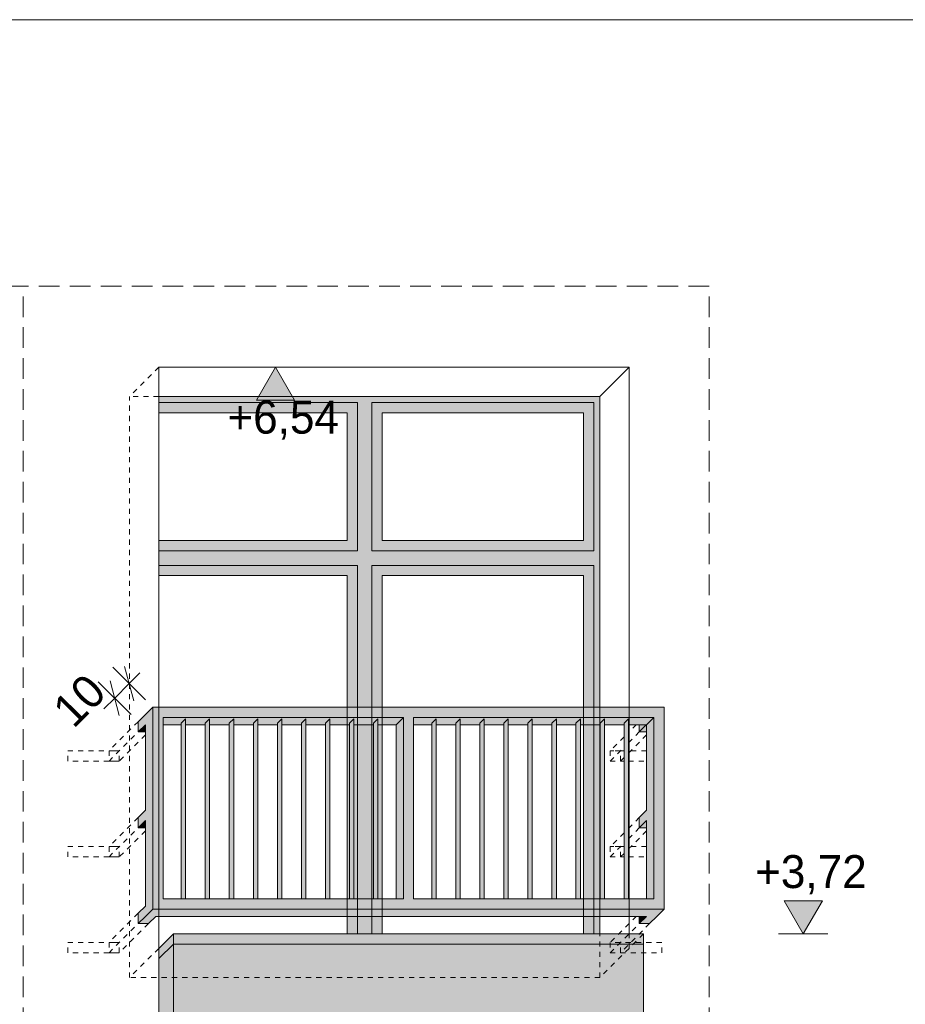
# Model space of a CAD drawing. Extents: x -366324 to -207045, y 68808 to 138616.
# Tile 92 of 170: x -288270 to -283976, y 93381 to 98158. Entities that reach past the tile are written whole.
import ezdxf

# ---------------------------------------------------------------- set-up
doc = ezdxf.new("R2010")
doc.units = 0
doc.header["$MEASUREMENT"] = 0
doc.linetypes.add('Hidden Line', pattern=[50, 25, -25])
doc.linetypes.add('Krawędzie ukryte', pattern=[150, 100, -50])
for name, color, linetype, lineweight, true_color in [('Arch balustrady_Nr_Pióra__2', 7, 'Continuous', 13, 0x7f7f7f), ('Arch balustrady_Nr_Pióra__22', 7, 'Continuous', 9, 0x7f7f7f), ('Arch kolorystyka_Nr_Pióra__2', 7, 'Continuous', 13, 0x7f7f7f), ('Arch kolorystyka_Nr_Pióra__61', 7, 'Continuous', 20, 0x4d4d4d), ('Arch kolorystyka_Nr_Pióra__81', 7, 'Continuous', 9, 0x5d5d5d)]:
    doc.layers.add(name, color=color, linetype=linetype, lineweight=lineweight, true_color=true_color)
for name, color, linetype, lineweight in [('Arch balustrady_Nr_Pióra__21', 7, 'Continuous', 9), ('Arch kolorystyka_Nr_Pióra__41', 7, 'Continuous', 15), ('Arch okna_Nr_Pióra__21', 7, 'Continuous', 9), ('ARCH TABELA_Nr_Pióra__21', 7, 'Continuous', 9), ('Arch wymiary_Nr_Pióra__21', 7, 'Continuous', 9), ('arch wypelnienia_Nr_Pióra__21', 7, 'Continuous', 9), ('Arch ściany zewnętrzne_Nr_Pióra__21', 7, 'Continuous', 9), ('INWENT.ŚCIANY_Nr_Pióra__21', 7, 'Continuous', 9)]:
    doc.layers.add(name, color=color, linetype=linetype, lineweight=lineweight)
doc.layers.add('Arch wymiary', color=7, linetype='Continuous')
doc.styles.add('GENERATED_STYLE_1', font='txt')
doc.dimstyles.new('GENERATED_STYLE__2', dxfattribs={"dimtxt": 160.000002, "dimasz": 114, "dimexe": 0.18, "dimexo": 0, "dimgap": 0.09, "dimtad": 1, "dimdec": 0, "dimlfac": 0.1, "dimzin": 0, "dimdsep": 46, "dimtxsty": 'GENERATED_STYLE_1', "dimblk": 'ARROWHEAD_2', "dimblk1": 'ARROWHEAD_2', "dimblk2": 'ARROWHEAD_2', "dimcen": 0.09, "dimclrd": 7, "dimclre": 7, "dimclrt": 7, "dimazin": 0, "dimtfac": 1, "dimtdec": 4, "dimtmove": 0, "dimatfit": 3, "dimfxl": 0, "dimtolj": 1, "dimtzin": 0, "dimarcsym": 0})

# ---------------------------------------------------------------- blocks, each defined once
blk = doc.blocks.new('*D204')
at = {"layer": 'Arch wymiary_Nr_Pióra__21', "linetype": 'Continuous'}
for p, q in [((-287659.5, 94857.2), (-287818.6, 95016.3)), ((-287716.6, 94853.1), (-287761.4, 95020.4)), ((-287739, 94936.8), (-287687.2, 94988.7)), ((-287730.2, 94786.5), (-287889.3, 94945.6)), ((-287832.1, 94949.7), (-287787.3, 94782.4)), ((-287809.7, 94866.1), (-287739, 94936.8)), ((-287861.6, 94814.2), (-287809.7, 94866.1))]:
    blk.add_line(p, q, dxfattribs=at)
at = {"layer": 'Arch wymiary_Nr_Pióra__21', "insert": (-288007.8, 94713.2), "char_height": 160, "attachment_point": 7, "rotation": 45, "style": 'GENERATED_STYLE_1'}
blk.add_mtext('{10}', dxfattribs=at)
blk = doc.blocks.new('ARROWHEAD_2')
at = {"color": 0, "linetype": 'Continuous', "lineweight": 0}
for p, q in [((-0.378, -0.655), (0.378, 0.655)), ((0, 0), (-1, 0))]:
    blk.add_line(p, q, dxfattribs=at)
blk = doc.blocks.new('Wymiary_94', base_point=(-284471.1, 93722.8))
at = {"layer": 'Arch wymiary_Nr_Pióra__21', "linetype": 'Continuous'}
blk.add_hatch(color=256, dxfattribs=at).paths.add_polyline_path([(-284471.1, 93722.8), (-284563.9, 93882.8), (-284378.3, 93882.8)], flags=0)
for p, q in [((-284471.1, 93722.8), (-284563.9, 93882.8)), ((-284563.9, 93882.8), (-284378.3, 93882.8)), ((-284378.3, 93882.8), (-284471.1, 93722.8)), ((-284471.1, 93722.8), (-284591.1, 93722.8)), ((-284471.1, 93722.8), (-284351.1, 93722.8))]:
    blk.add_line(p, q, dxfattribs=at)
at = {"layer": 'Arch wymiary_Nr_Pióra__21', "insert": (-284704.5, 93914.8), "char_height": 160, "attachment_point": 7, "style": 'GENERATED_STYLE_1'}
blk.add_mtext('{+3,72}', dxfattribs=at)
blk = doc.blocks.new('Wymiary_95', base_point=(-287029.9, 96472))
at = {"layer": 'Arch wymiary_Nr_Pióra__21', "linetype": 'Continuous'}
blk.add_hatch(color=256, dxfattribs=at).paths.add_polyline_path([(-287029.9, 96472), (-287122.7, 96312), (-286937.1, 96312)], flags=0)
for p, q in [((-287029.9, 96472), (-287149.9, 96472)), ((-287029.9, 96472), (-287122.7, 96312)), ((-287029.9, 96472), (-286909.9, 96472)), ((-286937.1, 96312), (-287029.9, 96472)), ((-287122.7, 96312), (-286937.1, 96312))]:
    blk.add_line(p, q, dxfattribs=at)
at = {"layer": 'Arch wymiary_Nr_Pióra__21', "insert": (-287263.3, 96120), "char_height": 160, "attachment_point": 7, "style": 'GENERATED_STYLE_1'}
blk.add_mtext('{+6,54}', dxfattribs=at)

msp = doc.modelspace()

# ---------------------------------------------------------------- hatches: boundary and pattern name
at = {"layer": 'Arch kolorystyka_Nr_Pióra__2', "linetype": 'Continuous'}
h = msp.add_hatch(color=256, dxfattribs=at)
h.paths.add_polyline_path([(-287595.7, 96330.6), (-285457.1, 96330.6), (-285457.1, 93722.8), (-285537.1, 93722.8), (-285537.1, 95460.6), (-286512.1, 95460.6), (-286512.1, 93722.8), (-286682.1, 93722.8), (-286682.1, 95460.6), (-287595.7, 95460.6), (-287595.7, 95630.6), (-286682.1, 95630.6), (-286682.1, 96250.6), (-287595.7, 96250.6)], flags=0)
h.paths.add_polyline_path([(-285537.1, 95630.6), (-285537.1, 96250.6), (-286512.1, 96250.6), (-286512.1, 95630.6)], flags=0)
at = {"layer": 'Arch kolorystyka_Nr_Pióra__41', "linetype": 'Continuous'}
for points in [[(-287525, 93722.8), (-287525, 93672.8), (-287595.7, 93602), (-287595.7, 93652)], [(-285245, 93672.8), (-287525, 93672.8), (-287525, 93722.8), (-285245, 93722.8)]]:
    msp.add_hatch(color=256, dxfattribs=at).paths.add_polyline_path(points, flags=0)
at = {"layer": 'Arch kolorystyka_Nr_Pióra__61', "linetype": 'Continuous'}
msp.add_hatch(color=256, dxfattribs=at).paths.add_polyline_path([(-287595.7, 93602), (-287525, 93672.8), (-287525, 92877.8), (-287595.7, 92807)], flags=0)
at = {"layer": 'Arch kolorystyka_Nr_Pióra__81', "linetype": 'Continuous'}
msp.add_hatch(color=256, dxfattribs=at).paths.add_polyline_path([(-285245, 92877.8), (-287525, 92877.8), (-287525, 93672.8), (-285245, 93672.8)], flags=0)
at = {"layer": 'arch wypelnienia_Nr_Pióra__21', "linetype": 'Continuous'}
for points in [[(-287660.3, 93857.4), (-287660.3, 94272.4), (-287695.7, 94237), (-287695.7, 94287), (-287660.3, 94322.4), (-287660.3, 94737.4), (-287695.7, 94702), (-287695.7, 94752), (-287660.3, 94787.4), (-287625, 94822.8), (-287625, 93842.8), (-287660.3, 93807.4), (-287695.7, 93772), (-287695.7, 93822)], [(-287575, 94772.8), (-286410, 94772.8), (-286445.3, 94737.4), (-286533.6, 94737.4), (-286533.6, 94765.7), (-286554.8, 94744.5), (-286554.8, 94737.4), (-286650.1, 94737.4), (-286650.1, 94765.7), (-286671.3, 94744.5), (-286671.3, 94737.4), (-286766.6, 94737.4), (-286766.6, 94765.7), (-286787.8, 94744.5), (-286787.8, 94737.4), (-286883.1, 94737.4), (-286883.1, 94765.7), (-286904.3, 94744.5), (-286904.3, 94737.4), (-286999.6, 94737.4), (-286999.6, 94765.7), (-287020.8, 94744.5), (-287020.8, 94737.4), (-287116.1, 94737.4), (-287116.1, 94765.7), (-287137.3, 94744.5), (-287137.3, 94737.4), (-287232.6, 94737.4), (-287232.6, 94765.7), (-287253.8, 94744.5), (-287253.8, 94737.4), (-287349.1, 94737.4), (-287349.1, 94765.7), (-287370.3, 94744.5), (-287370.3, 94737.4), (-287465.6, 94737.4), (-287465.6, 94765.7), (-287486.8, 94744.5), (-287486.8, 94737.4), (-287575, 94737.4)], [(-287486.8, 93892.8), (-287486.8, 94744.5), (-287465.6, 94765.7), (-287465.6, 93892.8)], [(-287370.3, 93892.8), (-287370.3, 94744.5), (-287349.1, 94765.7), (-287349.1, 93892.8)], [(-287232.6, 93892.8), (-287253.8, 93892.8), (-287253.8, 94744.5), (-287232.6, 94765.7)], [(-287137.3, 93892.8), (-287137.3, 94744.5), (-287116.1, 94765.7), (-287116.1, 93892.8)], [(-287020.8, 93892.8), (-287020.8, 94744.5), (-286999.6, 94765.7), (-286999.6, 93892.8)], [(-286883.1, 93892.8), (-286904.3, 93892.8), (-286904.3, 94744.5), (-286883.1, 94765.7)], [(-286787.8, 93892.8), (-286787.8, 94744.5), (-286766.6, 94765.7), (-286766.6, 93892.8)], [(-286671.3, 93892.8), (-286671.3, 94744.5), (-286650.1, 94765.7), (-286650.1, 93892.8)], [(-286554.8, 93892.8), (-286554.8, 94744.5), (-286533.6, 94765.7), (-286533.6, 93892.8)], [(-286410, 94772.8), (-286410, 93892.8), (-286445.3, 93892.8), (-286445.3, 94272.4), (-286445.3, 94322.4), (-286445.3, 94737.4)], [(-286360, 94772.8), (-285195, 94772.8), (-285230.3, 94737.4), (-285265.7, 94702), (-285265.7, 94737.4), (-285318.6, 94737.4), (-285318.6, 94765.7), (-285339.8, 94744.5), (-285339.8, 94737.4), (-285435.1, 94737.4), (-285435.1, 94765.7), (-285456.3, 94744.5), (-285456.3, 94737.4), (-285551.6, 94737.4), (-285551.6, 94765.7), (-285572.8, 94744.5), (-285572.8, 94737.4), (-285668.1, 94737.4), (-285668.1, 94765.7), (-285689.3, 94744.5), (-285689.3, 94737.4), (-285784.6, 94737.4), (-285784.6, 94765.7), (-285805.8, 94744.5), (-285805.8, 94737.4), (-285901.1, 94737.4), (-285901.1, 94765.7), (-285922.3, 94744.5), (-285922.3, 94737.4), (-286017.6, 94737.4), (-286017.6, 94765.7), (-286038.8, 94744.5), (-286038.8, 94737.4), (-286134.1, 94737.4), (-286134.1, 94765.7), (-286155.3, 94744.5), (-286155.3, 94737.4), (-286250.6, 94737.4), (-286250.6, 94765.7), (-286271.8, 94744.5), (-286271.8, 94737.4), (-286360, 94737.4)], [(-286271.8, 93892.8), (-286271.8, 94744.5), (-286250.6, 94765.7), (-286250.6, 93892.8)], [(-286155.3, 93892.8), (-286155.3, 94744.5), (-286134.1, 94765.7), (-286134.1, 93892.8)], [(-286017.6, 93892.8), (-286038.8, 93892.8), (-286038.8, 94744.5), (-286017.6, 94765.7)], [(-285922.3, 93892.8), (-285922.3, 94744.5), (-285901.1, 94765.7), (-285901.1, 93892.8)], [(-285805.8, 93892.8), (-285805.8, 94744.5), (-285784.6, 94765.7), (-285784.6, 93892.8)], [(-285668.1, 93892.8), (-285689.3, 93892.8), (-285689.3, 94744.5), (-285668.1, 94765.7)], [(-285572.8, 93892.8), (-285572.8, 94744.5), (-285551.6, 94765.7), (-285551.6, 93892.8)], [(-285456.3, 93892.8), (-285456.3, 94744.5), (-285435.1, 94765.7), (-285435.1, 93892.8)], [(-285339.8, 93892.8), (-285339.8, 94744.5), (-285318.6, 94765.7), (-285318.6, 93892.8)], [(-285230.3, 94737.4), (-285195, 94772.8), (-285195, 93892.8), (-285230.3, 93892.8), (-285230.3, 94237), (-285265.7, 94237), (-285265.7, 94287), (-285230.3, 94322.4), (-285230.3, 94702), (-285265.7, 94702)], [(-287660.3, 94737.4), (-287660.3, 94702), (-287695.7, 94702)], [(-287660.3, 94237), (-287695.7, 94237), (-287660.3, 94272.4)], [(-287625, 93842.8), (-287575, 93842.8), (-285195, 93842.8), (-285145, 93842.8), (-285180.3, 93807.4), (-285215.7, 93772), (-285265.7, 93772), (-285230.3, 93807.4), (-287610.3, 93807.4), (-287645.7, 93772), (-287695.7, 93772), (-287660.3, 93807.4)], [(-285265.7, 93807.4), (-285230.3, 93807.4), (-285265.7, 93772)]]:
    msp.add_hatch(color=256, dxfattribs=at).paths.add_polyline_path(points, flags=0)
h = msp.add_hatch(color=256, dxfattribs=at)
h.paths.add_polyline_path([(-285145, 93842.8), (-287625, 93842.8), (-287625, 94822.8), (-285145, 94822.8)], flags=0)
h.paths.add_polyline_path([(-285195, 94772.8), (-286360, 94772.8), (-286360, 93892.8), (-285195, 93892.8)], flags=0)
h.paths.add_polyline_path([(-286410, 93892.8), (-287575, 93892.8), (-287575, 94772.8), (-286410, 94772.8)], flags=0)

# ---------------------------------------------------------------- linework, layer by layer
at = {"layer": 'Arch balustrady_Nr_Pióra__2', "linetype": 'Continuous'}
msp.add_line((-285265.7, 94702), (-285195, 94772.8), dxfattribs=at)
at = {"layer": 'Arch balustrady_Nr_Pióra__21', "linetype": 'Continuous'}
for p, q in [((-287660.3, 94787.4), (-287625, 94822.8)), ((-287625, 94822.8), (-287575, 94822.8)), ((-287625, 94822.8), (-285145, 94822.8)), ((-286410, 94822.8), (-286360, 94822.8)), ((-285195, 94822.8), (-285145, 94822.8)), ((-285145, 94822.8), (-285145, 93842.8)), ((-287695.7, 94752), (-287660.3, 94787.4)), ((-287695.7, 94752), (-287695.7, 94702)), ((-287695.7, 94702), (-287660.3, 94702)), ((-287660.3, 94702), (-287660.3, 94322.4)), ((-287486.8, 94737.4), (-287575, 94737.4)), ((-287575, 94737.4), (-287575, 93892.8)), ((-287486.8, 94737.4), (-287486.8, 93892.8)), ((-287370.3, 94737.4), (-287465.6, 94737.4)), ((-287465.6, 94737.4), (-287465.6, 93892.8)), ((-287370.3, 94737.4), (-287370.3, 93892.8)), ((-287253.8, 94737.4), (-287349.1, 94737.4)), ((-287349.1, 94737.4), (-287349.1, 93892.8)), ((-287253.8, 94737.4), (-287253.8, 93892.8)), ((-287137.3, 94737.4), (-287232.6, 94737.4)), ((-287232.6, 94737.4), (-287232.6, 93892.8)), ((-287137.3, 94737.4), (-287137.3, 93892.8)), ((-287020.8, 94737.4), (-287116.1, 94737.4)), ((-287116.1, 94737.4), (-287116.1, 93892.8)), ((-287020.8, 94737.4), (-287020.8, 93892.8)), ((-286904.3, 94737.4), (-286999.6, 94737.4)), ((-286999.6, 94737.4), (-286999.6, 93892.8)), ((-286904.3, 94737.4), (-286904.3, 93892.8)), ((-286787.8, 94737.4), (-286883.1, 94737.4)), ((-286883.1, 94737.4), (-286883.1, 93892.8)), ((-286787.8, 94737.4), (-286787.8, 93892.8)), ((-286671.3, 94737.4), (-286766.6, 94737.4)), ((-286766.6, 94737.4), (-286766.6, 93892.8)), ((-286671.3, 94737.4), (-286671.3, 93892.8)), ((-286554.8, 94737.4), (-286650.1, 94737.4)), ((-286650.1, 94737.4), (-286650.1, 93892.8)), ((-286554.8, 94737.4), (-286554.8, 93892.8)), ((-286445.3, 94737.4), (-286533.6, 94737.4)), ((-286533.6, 94737.4), (-286533.6, 93892.8)), ((-286445.3, 94737.4), (-286445.3, 93892.8)), ((-286271.8, 94737.4), (-286360, 94737.4)), ((-286360, 94737.4), (-286360, 93892.8)), ((-286271.8, 94737.4), (-286271.8, 93892.8)), ((-286155.3, 94737.4), (-286250.6, 94737.4)), ((-286250.6, 94737.4), (-286250.6, 93892.8)), ((-286155.3, 94737.4), (-286155.3, 93892.8)), ((-286038.8, 94737.4), (-286134.1, 94737.4)), ((-286134.1, 94737.4), (-286134.1, 93892.8)), ((-286038.8, 94737.4), (-286038.8, 93892.8)), ((-285922.3, 94737.4), (-286017.6, 94737.4)), ((-286017.6, 94737.4), (-286017.6, 93892.8)), ((-285922.3, 94737.4), (-285922.3, 93892.8)), ((-285805.8, 94737.4), (-285901.1, 94737.4)), ((-285901.1, 94737.4), (-285901.1, 93892.8)), ((-285805.8, 94737.4), (-285805.8, 93892.8)), ((-285689.3, 94737.4), (-285784.6, 94737.4)), ((-285784.6, 94737.4), (-285784.6, 93892.8)), ((-285689.3, 94737.4), (-285689.3, 93892.8)), ((-285572.8, 94737.4), (-285668.1, 94737.4)), ((-285668.1, 94737.4), (-285668.1, 93892.8)), ((-285572.8, 94737.4), (-285572.8, 93892.8)), ((-285456.3, 94737.4), (-285551.6, 94737.4)), ((-285551.6, 94737.4), (-285551.6, 93892.8)), ((-285456.3, 94737.4), (-285456.3, 93892.8)), ((-285339.8, 94737.4), (-285435.1, 94737.4)), ((-285435.1, 94737.4), (-285435.1, 93892.8)), ((-285339.8, 94737.4), (-285339.8, 93892.8)), ((-285265.7, 94737.4), (-285318.6, 94737.4)), ((-285318.6, 94737.4), (-285318.6, 93892.8)), ((-285265.7, 94737.4), (-285265.7, 94702)), ((-285265.7, 94702), (-285230.3, 94702)), ((-285230.3, 94702), (-285230.3, 94322.4)), ((-287695.7, 94287), (-287660.3, 94322.4)), ((-285230.3, 94322.4), (-285265.7, 94287)), ((-287695.7, 94287), (-287695.7, 94237)), ((-285265.7, 94287), (-285265.7, 94237)), ((-287695.7, 94237), (-287660.3, 94237)), ((-287660.3, 94237), (-287660.3, 93857.4)), ((-285265.7, 94237), (-285230.3, 94237)), ((-285230.3, 94237), (-285230.3, 93892.8)), ((-287575, 93892.8), (-287486.8, 93892.8)), ((-287465.6, 93892.8), (-287370.3, 93892.8)), ((-287349.1, 93892.8), (-287253.8, 93892.8)), ((-287232.6, 93892.8), (-287137.3, 93892.8)), ((-287116.1, 93892.8), (-287020.8, 93892.8)), ((-286999.6, 93892.8), (-286904.3, 93892.8)), ((-286883.1, 93892.8), (-286787.8, 93892.8)), ((-286766.6, 93892.8), (-286671.3, 93892.8)), ((-286650.1, 93892.8), (-286554.8, 93892.8)), ((-286533.6, 93892.8), (-286445.3, 93892.8)), ((-286360, 93892.8), (-286271.8, 93892.8)), ((-286250.6, 93892.8), (-286155.3, 93892.8)), ((-286134.1, 93892.8), (-286038.8, 93892.8)), ((-286017.6, 93892.8), (-285922.3, 93892.8)), ((-285901.1, 93892.8), (-285805.8, 93892.8)), ((-285784.6, 93892.8), (-285689.3, 93892.8)), ((-285668.1, 93892.8), (-285572.8, 93892.8)), ((-285551.6, 93892.8), (-285456.3, 93892.8)), ((-285435.1, 93892.8), (-285339.8, 93892.8)), ((-285318.6, 93892.8), (-285230.3, 93892.8)), ((-287695.7, 93822), (-287660.3, 93857.4)), ((-285180.3, 93807.4), (-285145, 93842.8)), ((-287695.7, 93822), (-287695.7, 93772)), ((-287645.7, 93772), (-287610.3, 93807.4)), ((-287610.3, 93807.4), (-285265.7, 93807.4)), ((-285265.7, 93807.4), (-285265.7, 93772)), ((-285215.7, 93772), (-285180.3, 93807.4)), ((-287695.7, 93772), (-287645.7, 93772)), ((-285265.7, 93772), (-285215.7, 93772))]:
    msp.add_line(p, q, dxfattribs=at)
at = {"layer": 'Arch balustrady_Nr_Pióra__21', "linetype": 'Hidden Line'}
for p, q in [((-287695.7, 94752), (-287837.1, 94610.6)), ((-287837.1, 94560.6), (-287695.7, 94702)), ((-285280.3, 94737.4), (-285318.6, 94699.2)), ((-285318.6, 94649.2), (-285265.7, 94702)), ((-287660.3, 94687.4), (-287787.1, 94560.6)), ((-285339.8, 94678), (-285407.1, 94610.6)), ((-285230.3, 94687.4), (-285318.6, 94599.2)), ((-288037.1, 94560.6), (-288037.1, 94610.6)), ((-288037.1, 94610.6), (-287787.1, 94610.6)), ((-287837.1, 94610.6), (-287837.1, 94560.6)), ((-287787.1, 94610.6), (-287837.1, 94610.6)), ((-287787.1, 94560.6), (-287787.1, 94610.6)), ((-285407.1, 94560.6), (-285339.8, 94628)), ((-285407.1, 94610.6), (-285407.1, 94560.6)), ((-285357.1, 94610.6), (-285407.1, 94610.6)), ((-285339.8, 94610.6), (-285407.1, 94610.6)), ((-285357.1, 94560.6), (-285357.1, 94610.6)), ((-285230.3, 94610.6), (-285318.6, 94610.6)), ((-287787.1, 94560.6), (-288037.1, 94560.6)), ((-287837.1, 94560.6), (-287787.1, 94560.6)), ((-285407.1, 94560.6), (-285357.1, 94560.6)), ((-285407.1, 94560.6), (-285339.8, 94560.6)), ((-285339.8, 94578), (-285357.1, 94560.6)), ((-285318.6, 94560.6), (-285230.3, 94560.6)), ((-287695.7, 94287), (-287837.1, 94145.6)), ((-285265.7, 94287), (-285318.6, 94234.2)), ((-287837.1, 94095.6), (-287695.7, 94237)), ((-287660.3, 94222.4), (-287787.1, 94095.6)), ((-285318.6, 94184.2), (-285265.7, 94237)), ((-285230.3, 94222.4), (-285318.6, 94134.2)), ((-285339.8, 94213), (-285407.1, 94145.6)), ((-288037.1, 94095.6), (-288037.1, 94145.6)), ((-288037.1, 94145.6), (-287787.1, 94145.6)), ((-287837.1, 94145.6), (-287837.1, 94095.6)), ((-287787.1, 94145.6), (-287837.1, 94145.6)), ((-287787.1, 94095.6), (-287787.1, 94145.6)), ((-285407.1, 94095.6), (-285339.8, 94163)), ((-285407.1, 94145.6), (-285407.1, 94095.6)), ((-285357.1, 94145.6), (-285407.1, 94145.6)), ((-285339.8, 94145.6), (-285407.1, 94145.6)), ((-285357.1, 94095.6), (-285357.1, 94145.6)), ((-285230.3, 94145.6), (-285318.6, 94145.6)), ((-287787.1, 94095.6), (-288037.1, 94095.6)), ((-287837.1, 94095.6), (-287787.1, 94095.6)), ((-285407.1, 94095.6), (-285357.1, 94095.6)), ((-285407.1, 94095.6), (-285339.8, 94095.6)), ((-285339.8, 94113), (-285357.1, 94095.6)), ((-285318.6, 94095.6), (-285230.3, 94095.6)), ((-287695.7, 93822), (-287837.1, 93680.6)), ((-285280.3, 93807.4), (-285407.1, 93680.6)), ((-287837.1, 93630.6), (-287695.7, 93772)), ((-287645.7, 93772), (-287787.1, 93630.6)), ((-285407.1, 93630.6), (-285265.7, 93772)), ((-285215.7, 93772), (-285357.1, 93630.6)), ((-288037.1, 93630.6), (-288037.1, 93680.6)), ((-288037.1, 93680.6), (-287787.1, 93680.6)), ((-287837.1, 93680.6), (-287837.1, 93630.6)), ((-287787.1, 93680.6), (-287837.1, 93680.6)), ((-287787.1, 93630.6), (-287787.1, 93680.6)), ((-285407.1, 93680.6), (-285407.1, 93630.6)), ((-285357.1, 93680.6), (-285407.1, 93680.6)), ((-285157.1, 93680.6), (-285407.1, 93680.6)), ((-285357.1, 93630.6), (-285357.1, 93680.6)), ((-285157.1, 93630.6), (-285157.1, 93680.6)), ((-287787.1, 93630.6), (-288037.1, 93630.6)), ((-287837.1, 93630.6), (-287787.1, 93630.6)), ((-285407.1, 93630.6), (-285357.1, 93630.6)), ((-285407.1, 93630.6), (-285157.1, 93630.6))]:
    msp.add_line(p, q, dxfattribs=at)
at = {"layer": 'Arch balustrady_Nr_Pióra__22', "linetype": 'Continuous'}
for p, q in [((-287625, 94822.8), (-287625, 93842.8)), ((-287575, 94772.8), (-286410, 94772.8)), ((-287575, 94772.8), (-287575, 94737.4)), ((-287486.8, 94744.5), (-287465.6, 94765.7)), ((-287465.6, 94765.7), (-287465.6, 94737.4)), ((-287370.3, 94744.5), (-287349.1, 94765.7)), ((-287349.1, 94765.7), (-287349.1, 94737.4)), ((-287253.8, 94744.5), (-287232.6, 94765.7)), ((-287232.6, 94765.7), (-287232.6, 94737.4)), ((-287137.3, 94744.5), (-287116.1, 94765.7)), ((-287116.1, 94765.7), (-287116.1, 94737.4)), ((-287020.8, 94744.5), (-286999.6, 94765.7)), ((-286999.6, 94765.7), (-286999.6, 94737.4)), ((-286904.3, 94744.5), (-286883.1, 94765.7)), ((-286883.1, 94765.7), (-286883.1, 94737.4)), ((-286787.8, 94744.5), (-286766.6, 94765.7)), ((-286766.6, 94765.7), (-286766.6, 94737.4)), ((-286671.3, 94744.5), (-286650.1, 94765.7)), ((-286650.1, 94765.7), (-286650.1, 94737.4)), ((-286554.8, 94744.5), (-286533.6, 94765.7)), ((-286533.6, 94765.7), (-286533.6, 94737.4)), ((-286445.3, 94737.4), (-286410, 94772.8)), ((-286410, 94772.8), (-286410, 93892.8)), ((-286360, 94772.8), (-286360, 94737.4)), ((-286360, 94772.8), (-285195, 94772.8)), ((-286271.8, 94744.5), (-286250.6, 94765.7)), ((-286250.6, 94765.7), (-286250.6, 94737.4)), ((-286155.3, 94744.5), (-286134.1, 94765.7)), ((-286134.1, 94765.7), (-286134.1, 94737.4)), ((-286038.8, 94744.5), (-286017.6, 94765.7)), ((-286017.6, 94765.7), (-286017.6, 94737.4)), ((-285922.3, 94744.5), (-285901.1, 94765.7)), ((-285901.1, 94765.7), (-285901.1, 94737.4)), ((-285805.8, 94744.5), (-285784.6, 94765.7)), ((-285784.6, 94765.7), (-285784.6, 94737.4)), ((-285689.3, 94744.5), (-285668.1, 94765.7)), ((-285668.1, 94765.7), (-285668.1, 94737.4)), ((-285572.8, 94744.5), (-285551.6, 94765.7)), ((-285551.6, 94765.7), (-285551.6, 94737.4)), ((-285456.3, 94744.5), (-285435.1, 94765.7)), ((-285435.1, 94765.7), (-285435.1, 94737.4)), ((-285339.8, 94744.5), (-285318.6, 94765.7)), ((-285318.6, 94765.7), (-285318.6, 94737.4)), ((-285195, 94772.8), (-285195, 93892.8)), ((-287695.7, 94702), (-287660.3, 94737.4)), ((-287660.3, 94737.4), (-287660.3, 94702)), ((-287486.8, 94744.5), (-287486.8, 94737.4)), ((-287370.3, 94744.5), (-287370.3, 94737.4)), ((-287253.8, 94744.5), (-287253.8, 94737.4)), ((-287137.3, 94744.5), (-287137.3, 94737.4)), ((-287020.8, 94744.5), (-287020.8, 94737.4)), ((-286904.3, 94744.5), (-286904.3, 94737.4)), ((-286787.8, 94744.5), (-286787.8, 94737.4)), ((-286671.3, 94744.5), (-286671.3, 94737.4)), ((-286554.8, 94744.5), (-286554.8, 94737.4)), ((-286271.8, 94744.5), (-286271.8, 94737.4)), ((-286155.3, 94744.5), (-286155.3, 94737.4)), ((-286038.8, 94744.5), (-286038.8, 94737.4)), ((-285922.3, 94744.5), (-285922.3, 94737.4)), ((-285805.8, 94744.5), (-285805.8, 94737.4)), ((-285689.3, 94744.5), (-285689.3, 94737.4)), ((-285572.8, 94744.5), (-285572.8, 94737.4)), ((-285456.3, 94744.5), (-285456.3, 94737.4)), ((-285339.8, 94744.5), (-285339.8, 94737.4)), ((-285230.3, 94737.4), (-285265.7, 94737.4)), ((-285230.3, 94737.4), (-285230.3, 94702)), ((-287695.7, 94237), (-287660.3, 94272.4)), ((-287660.3, 94272.4), (-287660.3, 94237)), ((-285265.7, 94237), (-285230.3, 94272.4)), ((-285230.3, 94272.4), (-285230.3, 94237)), ((-287486.8, 93892.8), (-287465.6, 93892.8)), ((-287370.3, 93892.8), (-287349.1, 93892.8)), ((-287253.8, 93892.8), (-287232.6, 93892.8)), ((-287137.3, 93892.8), (-287116.1, 93892.8)), ((-287020.8, 93892.8), (-286999.6, 93892.8)), ((-286904.3, 93892.8), (-286883.1, 93892.8)), ((-286787.8, 93892.8), (-286766.6, 93892.8)), ((-286671.3, 93892.8), (-286650.1, 93892.8)), ((-286554.8, 93892.8), (-286533.6, 93892.8)), ((-286445.3, 93892.8), (-286410, 93892.8)), ((-286271.8, 93892.8), (-286250.6, 93892.8)), ((-286155.3, 93892.8), (-286134.1, 93892.8)), ((-286038.8, 93892.8), (-286017.6, 93892.8)), ((-285922.3, 93892.8), (-285901.1, 93892.8)), ((-285805.8, 93892.8), (-285784.6, 93892.8)), ((-285689.3, 93892.8), (-285668.1, 93892.8)), ((-285572.8, 93892.8), (-285551.6, 93892.8)), ((-285456.3, 93892.8), (-285435.1, 93892.8)), ((-285339.8, 93892.8), (-285318.6, 93892.8)), ((-285230.3, 93892.8), (-285195, 93892.8)), ((-287660.3, 93807.4), (-287625, 93842.8)), ((-287575, 93842.8), (-287625, 93842.8)), ((-287575, 93842.8), (-285195, 93842.8)), ((-286360, 93842.8), (-286410, 93842.8)), ((-285145, 93842.8), (-285195, 93842.8)), ((-287695.7, 93772), (-287660.3, 93807.4)), ((-285265.7, 93772), (-285230.3, 93807.4)), ((-285265.7, 93807.4), (-285230.3, 93807.4))]:
    msp.add_line(p, q, dxfattribs=at)
at = {"layer": 'Arch okna_Nr_Pióra__21', "linetype": 'Hidden Line'}
for p, q in [((-287595.7, 96472), (-287737.1, 96330.6)), ((-287737.1, 93510.6), (-287737.1, 96330.6)), ((-287595.7, 96330.6), (-287737.1, 96330.6)), ((-285245, 93722.8), (-285457.1, 93510.6)), ((-285457.1, 93510.6), (-285457.1, 93722.8)), ((-285315.7, 93652), (-285315.7, 93722.8)), ((-287595.7, 93652), (-287737.1, 93510.6)), ((-285457.1, 93510.6), (-287737.1, 93510.6))]:
    msp.add_line(p, q, dxfattribs=at)
at = {"layer": 'Arch okna_Nr_Pióra__21', "linetype": 'Continuous'}
for p, q in [((-286632.1, 96300.6), (-287595.7, 96300.6)), ((-286632.1, 96300.6), (-286632.1, 95580.6)), ((-285487.1, 96300.6), (-286562.1, 96300.6)), ((-286562.1, 96300.6), (-286562.1, 95580.6)), ((-285487.1, 96300.6), (-285487.1, 95580.6)), ((-286682.1, 96250.6), (-287595.7, 96250.6)), ((-286682.1, 96250.6), (-286682.1, 95630.6)), ((-285537.1, 96250.6), (-286512.1, 96250.6)), ((-286512.1, 96250.6), (-286512.1, 95630.6)), ((-285537.1, 96250.6), (-285537.1, 95630.6)), ((-286682.1, 95630.6), (-287595.7, 95630.6)), ((-285537.1, 95630.6), (-286512.1, 95630.6)), ((-286632.1, 95580.6), (-287595.7, 95580.6)), ((-285487.1, 95580.6), (-286562.1, 95580.6)), ((-286632.1, 95510.6), (-287595.7, 95510.6)), ((-286632.1, 95510.6), (-286632.1, 93722.8)), ((-285487.1, 95510.6), (-286562.1, 95510.6)), ((-286562.1, 95510.6), (-286562.1, 93722.8)), ((-285487.1, 95510.6), (-285487.1, 93722.8)), ((-286682.1, 95460.6), (-287595.7, 95460.6)), ((-286682.1, 95460.6), (-286682.1, 93722.8)), ((-285537.1, 95460.6), (-286512.1, 95460.6)), ((-286512.1, 95460.6), (-286512.1, 93722.8)), ((-285537.1, 95460.6), (-285537.1, 93722.8))]:
    msp.add_line(p, q, dxfattribs=at)
at = {"layer": 'ARCH TABELA_Nr_Pióra__21', "linetype": 'Continuous'}
msp.add_line((-315821.4, 98158.4), (-275071.4, 98158.4), dxfattribs=at)
at = {"layer": 'Arch ściany zewnętrzne_Nr_Pióra__21', "linetype": 'Continuous'}
for p, q in [((-287595.7, 93652), (-287595.7, 96472)), ((-285315.7, 96472), (-287595.7, 96472)), ((-285315.7, 96472), (-285457.1, 96330.6)), ((-285315.7, 93722.8), (-285315.7, 96472)), ((-285457.1, 96330.6), (-287595.7, 96330.6)), ((-285457.1, 93722.8), (-285457.1, 96330.6)), ((-287595.7, 93652), (-287525, 93722.8)), ((-287525, 92877.8), (-287525, 93722.8)), ((-285245, 93722.8), (-287525, 93722.8)), ((-285245, 92877.8), (-285245, 93722.8)), ((-287595.7, 93602), (-287525, 93672.8)), ((-287595.7, 92807), (-287595.7, 93652)), ((-285245, 93672.8), (-287525, 93672.8))]:
    msp.add_line(p, q, dxfattribs=at)
at = {"layer": 'INWENT.ŚCIANY_Nr_Pióra__21', "linetype": 'Krawędzie ukryte'}
for p, q in [((-284927, 96865.6), (-291580.1, 96865.6)), ((-288253.6, 90865.6), (-288253.6, 96865.6)), ((-284927, 90865.6), (-284927, 96865.6))]:
    msp.add_line(p, q, dxfattribs=at)

# ---------------------------------------------------------------- block references
at = {"layer": 'Arch wymiary', "linetype": 'Continuous'}
for name, p in [('Wymiary_95', (-287029.9, 96472)), ('Wymiary_94', (-284471.1, 93722.8))]:
    msp.add_blockref(name, p, dxfattribs=at)

# ---------------------------------------------------------------- dimensions: what is measured, and where the dimension line sits
dim = msp.add_linear_dim(base=(-287809.7, 94866.1), p1=(-287695.7, 94752), p2=(-287625, 94822.8), angle=45, dimstyle='GENERATED_STYLE__2', dxfattribs=at)
dim.commit()
dim.dimension.update_dxf_attribs({"geometry": '*D204', "text_midpoint": (-287978.5, 94855.7)})

doc.saveas('drawing.dxf')
